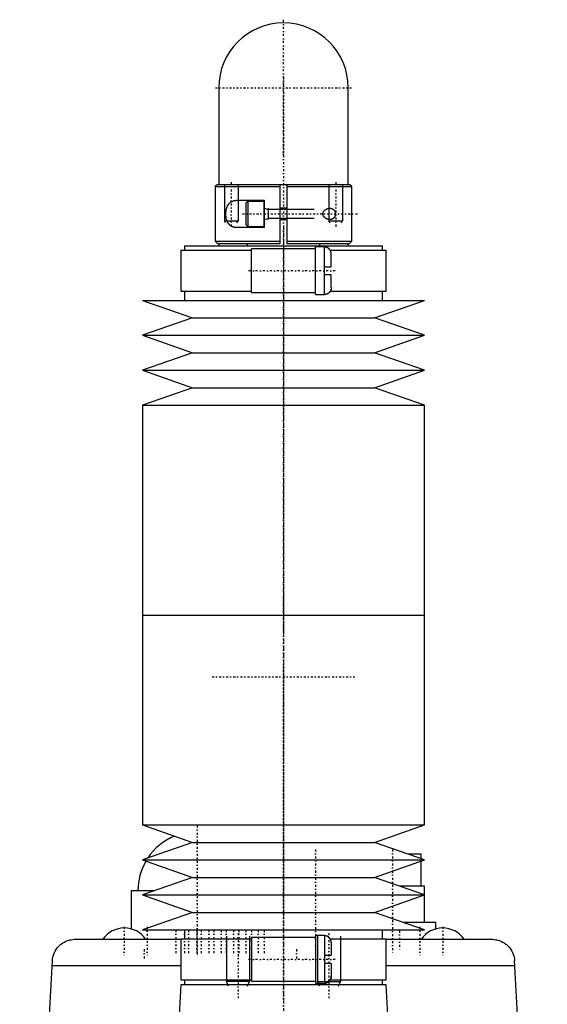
# Model space of a CAD drawing. Extents: x -70 to 70, y -1 to 596.
# Tile 5 of 5: x -58 to 58, y 379 to 596. Entities that reach past the tile are written whole.
import ezdxf

# ---------------------------------------------------------------- set-up
doc = ezdxf.new("R2010")
doc.units = 0
doc.linetypes.add('CENTER', pattern=[1.5, 0.45, -0.5, 0.05, -0.5])
for name, color, linetype in [('AM_0', 7, 'CONTINUOUS'), ('AM_10', 7, 'CONTINUOUS'), ('AM_7', 7, 'CENTER')]:
    doc.layers.add(name, color=color, linetype=linetype)

msp = doc.modelspace()

# ---------------------------------------------------------------- linework, layer by layer
at = {"layer": 'AM_0', "color": 7, "linetype": 'CONTINUOUS'}
for p, q in [((-14.25, 580.75), (-14.25, 559.54)), ((14.25, 559.54), (14.25, 580.75)), ((-14.5, 559.5), (-15, 559)), ((-15, 559), (-15, 547)), ((-15, 559), (-0.75, 559)), ((-14.5, 559.5), (14.5, 559.5)), ((-0.75, 546.5), (-0.75, 559.5)), ((0.75, 559.5), (0.75, 546.5)), ((0.75, 559), (15, 559)), ((15, 559), (14.5, 559.5)), ((15, 547), (15, 559)), ((-10.2, 556), (-4.25, 556)), ((-7.85, 555.75), (-8.25, 555.35)), ((-8.25, 555.35), (-8.25, 550.65)), ((-4.35, 555.75), (-7.85, 555.75)), ((-7.85, 555.75), (-7.85, 550.25)), ((-4.35, 555.75), (-4.35, 550.25)), ((-4.25, 556), (-4.25, 550)), ((0.75, 554.25), (-0.75, 554.25)), ((-4.25, 550), (-10.2, 550)), ((-8.25, 550.65), (-7.85, 550.25)), ((-7.85, 550.25), (-4.35, 550.25)), ((-0.75, 551.75), (0.75, 551.75)), ((-21.75, 546), (-21.75, 545)), ((-21.75, 546), (21.75, 546)), ((-15, 547), (-14.5, 546.5)), ((-15, 547), (-0.75, 547)), ((-14.5, 546.5), (-0.75, 546.5)), ((-14.25, 546.61), (-14.25, 546.11)), ((-8, 546.5), (-8, 546)), ((0.75, 547), (15, 547)), ((0.75, 546.5), (14.5, 546.5)), ((9, 545.75), (7, 545.75)), ((7, 535.25), (7, 545.75)), ((8, 546), (8, 546.5)), ((9, 535.25), (9, 545.75)), ((14.25, 546.11), (14.25, 546.61)), ((14.5, 546.5), (15, 547)), ((21.75, 545), (21.75, 546)), ((-22.55, 545), (-22.55, 536)), ((-22.55, 545), (-7, 545)), ((7, 545.3), (-7, 545.3)), ((-7, 535.7), (-7, 545.3)), ((10.28, 545), (22.55, 545)), ((10.5, 541.4), (10.5, 544.2)), ((22.55, 536), (22.55, 545)), ((9, 541.4), (10.5, 541.4)), ((10.5, 539.6), (9, 539.6)), ((10.5, 536.8), (10.5, 539.6)), ((-22.55, 536), (-7, 536)), ((-21.75, 536), (-21.75, 534)), ((-7, 535.7), (7, 535.7)), ((7, 535.25), (9, 535.25)), ((10.28, 536), (22.55, 536)), ((21.75, 534), (21.75, 536)), ((-31, 534), (-20, 530.15)), ((-31, 534), (31, 534)), ((20, 530.15), (31, 534)), ((-20, 530.15), (-31, 526.31)), ((-20, 530.15), (20, 530.15)), ((31, 526.31), (20, 530.15)), ((-31, 526.31), (-20, 522.47)), ((-31, 526.31), (31, 526.31)), ((20, 522.47), (31, 526.31)), ((-20, 522.47), (-31, 518.62)), ((-20, 522.47), (20, 522.47)), ((31, 518.62), (20, 522.47)), ((-31, 518.62), (-20, 514.77)), ((-31, 518.62), (31, 518.62)), ((20, 514.77), (31, 518.62)), ((-20, 514.77), (-31, 510.93)), ((-20, 514.77), (20, 514.77)), ((31, 510.93), (20, 514.77)), ((-31, 510.93), (-31, 464.79)), ((-31, 510.93), (31, 510.93)), ((31, 464.79), (31, 510.93)), ((-31, 464.79), (31, 464.79)), ((-31, 464.79), (-31, 418.65)), ((-31, 464.79), (0, 464.79)), ((31, 418.65), (31, 464.79)), ((-31, 418.65), (-20, 414.81)), ((-31, 418.65), (31, 418.65)), ((20, 414.81), (31, 418.65)), ((-20, 414.81), (-31, 410.96)), ((-20, 414.81), (20, 414.81)), ((31, 410.96), (20, 414.81)), ((30.25, 412.2), (27.45, 412.2)), ((30.25, 411.22), (30.25, 412.2)), ((-31, 410.96), (-20, 407.12)), ((-31, 410.96), (31, 410.96)), ((20, 407.12), (31, 410.96)), ((30.25, 405.2), (30.25, 410.7)), ((-20, 407.12), (-31, 403.27)), ((-20, 407.12), (20, 407.12)), ((31, 403.27), (20, 407.12)), ((31, 405.2), (25.48, 405.2)), ((31, 397.2), (31, 405.2)), ((-33.5, 404.2), (-33.5, 395.79)), ((-33.5, 404.2), (-28.34, 404.2)), ((-31, 403.27), (-20, 399.43)), ((-31, 403.27), (31, 403.27)), ((20, 399.43), (31, 403.27)), ((-20, 399.43), (-31, 395.58)), ((-20, 399.43), (20, 399.43)), ((31, 395.58), (20, 399.43)), ((33.5, 397.2), (26.37, 397.2)), ((33.5, 395.79), (33.5, 397.2)), ((-31, 395.58), (31, 395.58)), ((-21.75, 395.58), (-21.75, 393.58)), ((9, 394.33), (7, 394.33)), ((7, 394.33), (7, 383.83)), ((9, 394.33), (9, 383.83)), ((21.75, 393.58), (21.75, 395.58)), ((-45.81, 393.5), (-22.55, 393.5)), ((-22.55, 393.58), (-22.55, 384.58)), ((-22.55, 393.58), (-7, 393.58)), ((7, 393.88), (-7, 393.88)), ((-7, 393.88), (-7, 384.28)), ((10.28, 393.58), (22.55, 393.58)), ((10.5, 392.78), (10.5, 389.98)), ((22.55, 384.58), (22.55, 393.58)), ((22.55, 393.5), (45.81, 393.5)), ((9, 389.98), (10.5, 389.98)), ((-58, 251.5), (-50.81, 388.76)), ((-22.55, 387.64), (-50.87, 387.64)), ((10.5, 388.18), (9, 388.18)), ((10.5, 388.18), (10.5, 385.38)), ((50.87, 387.64), (22.55, 387.64)), ((58, 251.5), (50.81, 388.76)), ((-22.57, 383.5), (-24.01, 355.97)), ((22.57, 383.5), (-22.57, 383.5)), ((-22.55, 384.58), (-7, 384.58)), ((-21.75, 384.58), (-21.75, 383.58)), ((-21.75, 383.58), (21.75, 383.58)), ((-21.5, 383.58), (-21.5, 383.5)), ((-7, 384.28), (7, 384.28)), ((7, 383.83), (9, 383.83)), ((10.28, 384.58), (22.55, 384.58)), ((21.5, 383.5), (21.5, 383.58)), ((21.75, 383.58), (21.75, 384.58)), ((24.01, 355.97), (22.57, 383.5))]:
    msp.add_line(p, q, dxfattribs=at)
for points in [[(-10.2, 550, 0), (-10.23, 550, 0), (-10.31, 550, 0), (-10.38, 550, 0), (-10.41, 550.01, 0), (-10.45, 550.01, 0), (-10.52, 550.02, 0), (-10.59, 550.02, 0), (-10.67, 550.03, 0), (-10.74, 550.05, 0), (-10.81, 550.06, 0), (-10.84, 550.07, 0), (-10.88, 550.08, 0), (-10.95, 550.09, 0), (-11.02, 550.12, 0), (-11.09, 550.14, 0), (-11.16, 550.16, 0), (-11.22, 550.19, 0), (-11.26, 550.2, 0), (-11.29, 550.22, 0), (-11.35, 550.25, 0), (-11.42, 550.28, 0), (-11.45, 550.3, 0), (-11.48, 550.32, 0), (-11.54, 550.36, 0), (-11.6, 550.4, 0), (-11.63, 550.42, 0), (-11.66, 550.44, 0), (-11.72, 550.49, 0), (-11.77, 550.53, 0), (-11.83, 550.58, 0), (-11.88, 550.63, 0), (-11.93, 550.69, 0), (-11.96, 550.72, 0), (-11.98, 550.74, 0), (-12.03, 550.8, 0), (-12.08, 550.86, 0), (-12.12, 550.93, 0), (-12.17, 550.99, 0), (-12.21, 551.06, 0), (-12.23, 551.09, 0), (-12.25, 551.13, 0), (-12.29, 551.2, 0), (-12.33, 551.27, 0), (-12.36, 551.35, 0), (-12.4, 551.43, 0), (-12.43, 551.52, 0), (-12.45, 551.56, 0), (-12.46, 551.6, 0), (-12.49, 551.69, 0), (-12.52, 551.78, 0), (-12.55, 551.87, 0), (-12.57, 551.97, 0), (-12.59, 552.06, 0), (-12.6, 552.11, 0), (-12.61, 552.16, 0), (-12.63, 552.26, 0), (-12.64, 552.36, 0), (-12.66, 552.45, 0), (-12.67, 552.55, 0), (-12.68, 552.65, 0), (-12.68, 552.7, 0), (-12.68, 552.75, 0), (-12.69, 552.85, 0), (-12.69, 552.95, 0), (-12.69, 553, 0), (-12.69, 553.05, 0), (-12.69, 553.15, 0), (-12.68, 553.25, 0), (-12.68, 553.3, 0), (-12.68, 553.35, 0), (-12.67, 553.45, 0), (-12.66, 553.55, 0), (-12.64, 553.64, 0), (-12.63, 553.74, 0), (-12.61, 553.84, 0), (-12.6, 553.89, 0), (-12.59, 553.94, 0), (-12.57, 554.03, 0), (-12.55, 554.13, 0), (-12.52, 554.22, 0), (-12.49, 554.31, 0), (-12.46, 554.4, 0), (-12.45, 554.44, 0), (-12.43, 554.48, 0), (-12.4, 554.57, 0), (-12.36, 554.65, 0), (-12.33, 554.73, 0), (-12.29, 554.8, 0), (-12.25, 554.87, 0), (-12.23, 554.91, 0), (-12.21, 554.94, 0), (-12.17, 555.01, 0), (-12.12, 555.07, 0), (-12.08, 555.14, 0), (-12.03, 555.2, 0), (-11.98, 555.26, 0), (-11.96, 555.28, 0), (-11.93, 555.31, 0), (-11.88, 555.37, 0), (-11.83, 555.42, 0), (-11.77, 555.47, 0), (-11.72, 555.51, 0), (-11.66, 555.56, 0), (-11.63, 555.58, 0), (-11.6, 555.6, 0), (-11.54, 555.64, 0), (-11.48, 555.68, 0), (-11.45, 555.7, 0), (-11.42, 555.72, 0), (-11.35, 555.75, 0), (-11.29, 555.78, 0), (-11.26, 555.8, 0), (-11.22, 555.81, 0), (-11.16, 555.84, 0), (-11.09, 555.86, 0), (-11.02, 555.88, 0), (-10.95, 555.91, 0), (-10.88, 555.92, 0), (-10.84, 555.93, 0), (-10.81, 555.94, 0), (-10.74, 555.95, 0), (-10.67, 555.97, 0), (-10.59, 555.98, 0), (-10.52, 555.98, 0), (-10.45, 555.99, 0), (-10.41, 555.99, 0), (-10.38, 556, 0), (-10.31, 556, 0), (-10.23, 556, 0), (-10.2, 556, 0)], [(10.2, 551.75, 0), (10.18, 551.75, 0), (10.15, 551.75, 0), (10.11, 551.75, 0), (10.1, 551.75, 0), (10.08, 551.75, 0), (10.04, 551.76, 0), (10.01, 551.76, 0), (9.97, 551.77, 0), (9.94, 551.77, 0), (9.9, 551.78, 0), (9.88, 551.78, 0), (9.87, 551.79, 0), (9.83, 551.79, 0), (9.79, 551.8, 0), (9.76, 551.81, 0), (9.72, 551.82, 0), (9.68, 551.84, 0), (9.67, 551.84, 0), (9.65, 551.85, 0), (9.61, 551.86, 0), (9.58, 551.88, 0), (9.56, 551.88, 0), (9.54, 551.89, 0), (9.5, 551.91, 0), (9.47, 551.92, 0), (9.45, 551.93, 0), (9.43, 551.94, 0), (9.4, 551.96, 0), (9.36, 551.98, 0), (9.33, 552, 0), (9.3, 552.02, 0), (9.26, 552.04, 0), (9.25, 552.05, 0), (9.23, 552.06, 0), (9.2, 552.08, 0), (9.16, 552.11, 0), (9.13, 552.13, 0), (9.1, 552.16, 0), (9.07, 552.18, 0), (9.06, 552.2, 0), (9.04, 552.21, 0), (9.01, 552.24, 0), (8.98, 552.27, 0), (8.96, 552.3, 0), (8.93, 552.33, 0), (8.9, 552.36, 0), (8.89, 552.38, 0), (8.87, 552.4, 0), (8.85, 552.43, 0), (8.82, 552.47, 0), (8.8, 552.51, 0), (8.78, 552.55, 0), (8.76, 552.58, 0), (8.75, 552.61, 0), (8.74, 552.63, 0), (8.72, 552.67, 0), (8.7, 552.71, 0), (8.69, 552.75, 0), (8.68, 552.8, 0), (8.67, 552.84, 0), (8.67, 552.86, 0), (8.66, 552.89, 0), (8.66, 552.93, 0), (8.66, 552.98, 0), (8.66, 553, 0), (8.66, 553.02, 0), (8.66, 553.07, 0), (8.66, 553.11, 0), (8.67, 553.14, 0), (8.67, 553.16, 0), (8.68, 553.2, 0), (8.69, 553.25, 0), (8.7, 553.29, 0), (8.72, 553.33, 0), (8.74, 553.37, 0), (8.75, 553.39, 0), (8.76, 553.42, 0), (8.78, 553.45, 0), (8.8, 553.49, 0), (8.82, 553.53, 0), (8.85, 553.57, 0), (8.87, 553.6, 0), (8.89, 553.62, 0), (8.9, 553.64, 0), (8.93, 553.67, 0), (8.96, 553.7, 0), (8.98, 553.73, 0), (9.01, 553.76, 0), (9.04, 553.79, 0), (9.06, 553.8, 0), (9.07, 553.82, 0), (9.1, 553.84, 0), (9.13, 553.87, 0), (9.16, 553.89, 0), (9.2, 553.92, 0), (9.23, 553.94, 0), (9.25, 553.95, 0), (9.26, 553.96, 0), (9.3, 553.98, 0), (9.33, 554, 0), (9.36, 554.02, 0), (9.4, 554.04, 0), (9.43, 554.06, 0), (9.45, 554.07, 0), (9.47, 554.08, 0), (9.5, 554.09, 0), (9.54, 554.11, 0), (9.56, 554.12, 0), (9.58, 554.12, 0), (9.61, 554.14, 0), (9.65, 554.15, 0), (9.67, 554.16, 0), (9.68, 554.16, 0), (9.72, 554.18, 0), (9.76, 554.19, 0), (9.79, 554.2, 0), (9.83, 554.21, 0), (9.87, 554.21, 0), (9.88, 554.22, 0), (9.9, 554.22, 0), (9.94, 554.23, 0), (9.97, 554.23, 0), (10.01, 554.24, 0), (10.04, 554.24, 0), (10.08, 554.25, 0), (10.1, 554.25, 0), (10.11, 554.25, 0), (10.15, 554.25, 0), (10.18, 554.25, 0), (10.2, 554.25, 0)], [(10.2, 554.25, 0), (10.24, 554.25, 0), (10.34, 554.24, 0), (10.43, 554.23, 0), (10.48, 554.22, 0), (10.53, 554.21, 0), (10.62, 554.18, 0), (10.71, 554.14, 0), (10.8, 554.1, 0), (10.85, 554.07, 0), (10.87, 554.06, 0), (10.88, 554.05, 0), (10.89, 554.05, 0), (10.89, 554.04, 0), (10.91, 554.03, 0), (10.92, 554.02, 0), (10.93, 554.01, 0), (10.95, 554, 0), (10.96, 553.99, 0), (10.97, 553.99, 0), (10.97, 553.98, 0), (10.99, 553.97, 0), (11, 553.96, 0), (11.01, 553.95, 0), (11.01, 553.95, 0), (11.02, 553.94, 0), (11.04, 553.92, 0), (11.04, 553.92, 0), (11.05, 553.91, 0), (11.06, 553.9, 0), (11.07, 553.89, 0), (11.08, 553.88, 0), (11.09, 553.86, 0), (11.11, 553.85, 0), (11.11, 553.84, 0), (11.12, 553.84, 0), (11.13, 553.82, 0), (11.14, 553.81, 0), (11.15, 553.79, 0), (11.16, 553.78, 0), (11.17, 553.77, 0), (11.18, 553.76, 0), (11.18, 553.75, 0), (11.19, 553.73, 0), (11.2, 553.72, 0), (11.21, 553.7, 0), (11.22, 553.69, 0), (11.23, 553.67, 0), (11.23, 553.66, 0), (11.24, 553.65, 0), (11.25, 553.64, 0), (11.26, 553.62, 0), (11.27, 553.6, 0), (11.27, 553.58, 0), (11.28, 553.56, 0), (11.29, 553.55, 0), (11.29, 553.55, 0), (11.3, 553.53, 0), (11.31, 553.51, 0), (11.31, 553.49, 0), (11.32, 553.47, 0), (11.33, 553.45, 0), (11.33, 553.44, 0), (11.33, 553.43, 0), (11.34, 553.41, 0), (11.35, 553.39, 0), (11.35, 553.38, 0), (11.35, 553.37, 0), (11.36, 553.35, 0), (11.36, 553.33, 0), (11.36, 553.32, 0), (11.37, 553.31, 0), (11.37, 553.29, 0), (11.37, 553.27, 0), (11.38, 553.24, 0), (11.38, 553.22, 0), (11.38, 553.2, 0), (11.39, 553.19, 0), (11.39, 553.18, 0), (11.39, 553.16, 0), (11.39, 553.14, 0), (11.39, 553.12, 0), (11.4, 553.1, 0), (11.4, 553.07, 0), (11.4, 553.06, 0), (11.4, 553.05, 0), (11.4, 553.03, 0), (11.4, 553.01, 0), (11.4, 553, 0)], [(11.4, 553, 0), (11.4, 552.99, 0), (11.4, 552.97, 0), (11.4, 552.95, 0), (11.4, 552.94, 0), (11.4, 552.93, 0), (11.4, 552.9, 0), (11.39, 552.88, 0), (11.39, 552.86, 0), (11.39, 552.84, 0), (11.39, 552.82, 0), (11.39, 552.81, 0), (11.38, 552.8, 0), (11.38, 552.78, 0), (11.38, 552.76, 0), (11.37, 552.73, 0), (11.37, 552.71, 0), (11.37, 552.69, 0), (11.36, 552.68, 0), (11.36, 552.67, 0), (11.36, 552.65, 0), (11.35, 552.63, 0), (11.35, 552.62, 0), (11.35, 552.61, 0), (11.34, 552.59, 0), (11.33, 552.57, 0), (11.33, 552.56, 0), (11.33, 552.55, 0), (11.32, 552.53, 0), (11.31, 552.51, 0), (11.31, 552.49, 0), (11.3, 552.47, 0), (11.29, 552.45, 0), (11.29, 552.45, 0), (11.28, 552.44, 0), (11.27, 552.42, 0), (11.27, 552.4, 0), (11.26, 552.38, 0), (11.25, 552.36, 0), (11.24, 552.35, 0), (11.23, 552.34, 0), (11.23, 552.33, 0), (11.22, 552.31, 0), (11.21, 552.3, 0), (11.2, 552.28, 0), (11.19, 552.27, 0), (11.18, 552.25, 0), (11.18, 552.24, 0), (11.17, 552.23, 0), (11.16, 552.22, 0), (11.15, 552.21, 0), (11.14, 552.19, 0), (11.13, 552.18, 0), (11.12, 552.16, 0), (11.11, 552.16, 0), (11.11, 552.15, 0), (11.09, 552.14, 0), (11.08, 552.12, 0), (11.07, 552.11, 0), (11.06, 552.1, 0), (11.05, 552.09, 0), (11.04, 552.08, 0), (11.04, 552.08, 0), (11.02, 552.06, 0), (11.01, 552.05, 0), (11.01, 552.05, 0), (11, 552.04, 0), (10.99, 552.03, 0), (10.97, 552.02, 0), (10.97, 552.01, 0), (10.96, 552.01, 0), (10.95, 552, 0), (10.93, 551.99, 0), (10.92, 551.98, 0), (10.91, 551.97, 0), (10.89, 551.96, 0), (10.89, 551.95, 0), (10.88, 551.95, 0), (10.87, 551.94, 0), (10.85, 551.93, 0), (10.8, 551.9, 0), (10.71, 551.86, 0), (10.62, 551.82, 0), (10.53, 551.79, 0), (10.48, 551.78, 0), (10.43, 551.77, 0), (10.34, 551.76, 0), (10.24, 551.75, 0), (10.2, 551.75, 0)], [(10.5, 544.2, 0), (10.5, 544.21, 0), (10.5, 544.23, 0), (10.5, 544.25, 0), (10.5, 544.26, 0), (10.5, 544.28, 0), (10.5, 544.3, 0), (10.5, 544.32, 0), (10.49, 544.34, 0), (10.49, 544.36, 0), (10.49, 544.38, 0), (10.49, 544.4, 0), (10.49, 544.41, 0), (10.48, 544.43, 0), (10.48, 544.45, 0), (10.48, 544.47, 0), (10.47, 544.5, 0), (10.47, 544.52, 0), (10.46, 544.53, 0), (10.46, 544.54, 0), (10.46, 544.56, 0), (10.45, 544.58, 0), (10.45, 544.59, 0), (10.45, 544.61, 0), (10.44, 544.63, 0), (10.43, 544.65, 0), (10.43, 544.66, 0), (10.43, 544.67, 0), (10.42, 544.69, 0), (10.41, 544.71, 0), (10.41, 544.73, 0), (10.4, 544.75, 0), (10.39, 544.77, 0), (10.39, 544.78, 0), (10.38, 544.79, 0), (10.37, 544.81, 0), (10.37, 544.83, 0), (10.36, 544.85, 0), (10.35, 544.87, 0), (10.34, 544.89, 0), (10.33, 544.9, 0), (10.33, 544.91, 0), (10.32, 544.92, 0), (10.31, 544.94, 0), (10.3, 544.96, 0), (10.29, 544.98, 0), (10.27, 545, 0), (10.27, 545.01, 0), (10.26, 545.02, 0), (10.25, 545.04, 0), (10.24, 545.06, 0), (10.22, 545.08, 0), (10.21, 545.1, 0), (10.2, 545.11, 0), (10.19, 545.12, 0), (10.18, 545.13, 0), (10.17, 545.15, 0), (10.16, 545.17, 0), (10.14, 545.18, 0), (10.13, 545.2, 0), (10.11, 545.22, 0), (10.11, 545.22, 0), (10.1, 545.23, 0), (10.09, 545.25, 0), (10.07, 545.26, 0), (10.06, 545.27, 0), (10.06, 545.28, 0), (10.04, 545.29, 0), (10.03, 545.31, 0), (10.02, 545.31, 0), (10.01, 545.32, 0), (9.99, 545.34, 0), (9.98, 545.35, 0), (9.96, 545.36, 0), (9.94, 545.38, 0), (9.93, 545.39, 0), (9.92, 545.4, 0), (9.91, 545.41, 0), (9.89, 545.42, 0), (9.87, 545.43, 0), (9.86, 545.45, 0), (9.84, 545.46, 0), (9.82, 545.47, 0), (9.81, 545.48, 0), (9.8, 545.48, 0), (9.78, 545.5, 0), (9.76, 545.51, 0), (9.74, 545.52, 0), (9.72, 545.53, 0), (9.7, 545.54, 0), (9.69, 545.54, 0), (9.68, 545.55, 0), (9.66, 545.56, 0), (9.64, 545.57, 0), (9.62, 545.58, 0), (9.61, 545.59, 0), (9.59, 545.6, 0), (9.58, 545.6, 0), (9.57, 545.6, 0), (9.55, 545.61, 0), (9.53, 545.62, 0), (9.51, 545.63, 0), (9.49, 545.63, 0), (9.47, 545.64, 0), (9.46, 545.64, 0), (9.45, 545.65, 0), (9.42, 545.65, 0), (9.4, 545.66, 0), (9.39, 545.66, 0), (9.38, 545.67, 0), (9.36, 545.67, 0), (9.34, 545.68, 0), (9.33, 545.68, 0), (9.32, 545.68, 0), (9.29, 545.69, 0), (9.27, 545.69, 0), (9.25, 545.69, 0), (9.23, 545.7, 0), (9.21, 545.7, 0), (9.19, 545.7, 0), (9.18, 545.7, 0), (9.16, 545.71, 0), (9.14, 545.71, 0), (9.12, 545.71, 0), (9.1, 545.71, 0), (9.07, 545.71, 0), (9.06, 545.71, 0), (9.05, 545.71, 0), (9.03, 545.72, 0), (9.01, 545.72, 0), (9, 545.72, 0)], [(10.5, 536.8, 0), (10.5, 536.79, 0), (10.5, 536.77, 0), (10.5, 536.75, 0), (10.5, 536.74, 0), (10.5, 536.72, 0), (10.5, 536.7, 0), (10.5, 536.68, 0), (10.49, 536.66, 0), (10.49, 536.64, 0), (10.49, 536.62, 0), (10.49, 536.6, 0), (10.49, 536.59, 0), (10.48, 536.57, 0), (10.48, 536.55, 0), (10.48, 536.53, 0), (10.47, 536.5, 0), (10.47, 536.48, 0), (10.46, 536.47, 0), (10.46, 536.46, 0), (10.46, 536.44, 0), (10.45, 536.42, 0), (10.45, 536.41, 0), (10.45, 536.39, 0), (10.44, 536.37, 0), (10.43, 536.35, 0), (10.43, 536.34, 0), (10.43, 536.33, 0), (10.42, 536.31, 0), (10.41, 536.29, 0), (10.41, 536.27, 0), (10.4, 536.25, 0), (10.39, 536.23, 0), (10.39, 536.22, 0), (10.38, 536.21, 0), (10.37, 536.19, 0), (10.37, 536.17, 0), (10.36, 536.15, 0), (10.35, 536.13, 0), (10.34, 536.11, 0), (10.33, 536.1, 0), (10.33, 536.09, 0), (10.32, 536.08, 0), (10.31, 536.06, 0), (10.3, 536.04, 0), (10.29, 536.02, 0), (10.27, 536, 0), (10.27, 535.99, 0), (10.26, 535.98, 0), (10.25, 535.96, 0), (10.24, 535.94, 0), (10.22, 535.92, 0), (10.21, 535.9, 0), (10.2, 535.89, 0), (10.19, 535.88, 0), (10.18, 535.87, 0), (10.17, 535.85, 0), (10.16, 535.83, 0), (10.14, 535.82, 0), (10.13, 535.8, 0), (10.11, 535.78, 0), (10.11, 535.78, 0), (10.1, 535.77, 0), (10.09, 535.75, 0), (10.07, 535.74, 0), (10.06, 535.73, 0), (10.06, 535.72, 0), (10.04, 535.71, 0), (10.03, 535.69, 0), (10.02, 535.69, 0), (10.01, 535.68, 0), (9.99, 535.66, 0), (9.98, 535.65, 0), (9.96, 535.64, 0), (9.94, 535.62, 0), (9.93, 535.61, 0), (9.92, 535.6, 0), (9.91, 535.59, 0), (9.89, 535.58, 0), (9.87, 535.57, 0), (9.86, 535.55, 0), (9.84, 535.54, 0), (9.82, 535.53, 0), (9.81, 535.52, 0), (9.8, 535.52, 0), (9.78, 535.5, 0), (9.76, 535.49, 0), (9.74, 535.48, 0), (9.72, 535.47, 0), (9.7, 535.46, 0), (9.69, 535.46, 0), (9.68, 535.45, 0), (9.66, 535.44, 0), (9.64, 535.43, 0), (9.62, 535.42, 0), (9.61, 535.41, 0), (9.59, 535.4, 0), (9.58, 535.4, 0), (9.57, 535.4, 0), (9.55, 535.39, 0), (9.53, 535.38, 0), (9.51, 535.37, 0), (9.49, 535.37, 0), (9.47, 535.36, 0), (9.46, 535.36, 0), (9.45, 535.35, 0), (9.42, 535.35, 0), (9.4, 535.34, 0), (9.39, 535.34, 0), (9.38, 535.33, 0), (9.36, 535.33, 0), (9.34, 535.32, 0), (9.33, 535.32, 0), (9.32, 535.32, 0), (9.29, 535.31, 0), (9.27, 535.31, 0), (9.25, 535.31, 0), (9.23, 535.3, 0), (9.21, 535.3, 0), (9.19, 535.3, 0), (9.18, 535.3, 0), (9.16, 535.29, 0), (9.14, 535.29, 0), (9.12, 535.29, 0), (9.1, 535.29, 0), (9.07, 535.29, 0), (9.06, 535.29, 0), (9.05, 535.29, 0), (9.03, 535.28, 0), (9.01, 535.28, 0), (9, 535.28, 0)], [(10.5, 392.78, 0), (10.5, 392.79, 0), (10.5, 392.81, 0), (10.5, 392.83, 0), (10.5, 392.84, 0), (10.5, 392.86, 0), (10.5, 392.88, 0), (10.5, 392.9, 0), (10.49, 392.92, 0), (10.49, 392.94, 0), (10.49, 392.96, 0), (10.49, 392.98, 0), (10.49, 392.99, 0), (10.48, 393.01, 0), (10.48, 393.03, 0), (10.48, 393.05, 0), (10.47, 393.08, 0), (10.47, 393.1, 0), (10.46, 393.11, 0), (10.46, 393.12, 0), (10.46, 393.14, 0), (10.45, 393.16, 0), (10.45, 393.17, 0), (10.45, 393.19, 0), (10.44, 393.21, 0), (10.43, 393.23, 0), (10.43, 393.24, 0), (10.43, 393.25, 0), (10.42, 393.27, 0), (10.41, 393.29, 0), (10.41, 393.31, 0), (10.4, 393.33, 0), (10.39, 393.35, 0), (10.39, 393.36, 0), (10.38, 393.37, 0), (10.37, 393.39, 0), (10.37, 393.41, 0), (10.36, 393.43, 0), (10.35, 393.45, 0), (10.34, 393.47, 0), (10.33, 393.48, 0), (10.33, 393.49, 0), (10.32, 393.5, 0), (10.31, 393.52, 0), (10.3, 393.54, 0), (10.29, 393.56, 0), (10.27, 393.58, 0), (10.27, 393.59, 0), (10.26, 393.6, 0), (10.25, 393.62, 0), (10.24, 393.64, 0), (10.22, 393.66, 0), (10.21, 393.68, 0), (10.2, 393.69, 0), (10.19, 393.7, 0), (10.18, 393.71, 0), (10.17, 393.73, 0), (10.16, 393.75, 0), (10.14, 393.76, 0), (10.13, 393.78, 0), (10.11, 393.8, 0), (10.11, 393.8, 0), (10.1, 393.81, 0), (10.09, 393.83, 0), (10.07, 393.84, 0), (10.06, 393.85, 0), (10.06, 393.86, 0), (10.04, 393.87, 0), (10.03, 393.89, 0), (10.02, 393.89, 0), (10.01, 393.9, 0), (9.99, 393.92, 0), (9.98, 393.93, 0), (9.96, 393.94, 0), (9.94, 393.96, 0), (9.93, 393.97, 0), (9.92, 393.98, 0), (9.91, 393.99, 0), (9.89, 394, 0), (9.87, 394.01, 0), (9.86, 394.03, 0), (9.84, 394.04, 0), (9.82, 394.05, 0), (9.81, 394.06, 0), (9.8, 394.06, 0), (9.78, 394.08, 0), (9.76, 394.09, 0), (9.74, 394.1, 0), (9.72, 394.11, 0), (9.7, 394.12, 0), (9.69, 394.12, 0), (9.68, 394.13, 0), (9.66, 394.14, 0), (9.64, 394.15, 0), (9.62, 394.16, 0), (9.61, 394.17, 0), (9.59, 394.18, 0), (9.58, 394.18, 0), (9.57, 394.18, 0), (9.55, 394.19, 0), (9.53, 394.2, 0), (9.51, 394.21, 0), (9.49, 394.21, 0), (9.47, 394.22, 0), (9.46, 394.22, 0), (9.45, 394.23, 0), (9.42, 394.23, 0), (9.4, 394.24, 0), (9.39, 394.24, 0), (9.38, 394.25, 0), (9.36, 394.25, 0), (9.34, 394.26, 0), (9.33, 394.26, 0), (9.32, 394.26, 0), (9.29, 394.27, 0), (9.27, 394.27, 0), (9.25, 394.27, 0), (9.23, 394.28, 0), (9.21, 394.28, 0), (9.19, 394.28, 0), (9.18, 394.28, 0), (9.16, 394.29, 0), (9.14, 394.29, 0), (9.12, 394.29, 0), (9.1, 394.29, 0), (9.07, 394.29, 0), (9.06, 394.29, 0), (9.05, 394.29, 0), (9.03, 394.3, 0), (9.01, 394.3, 0), (9, 394.3, 0)], [(-50.81, 388.76, 0), (-50.8, 388.81, 0), (-50.8, 388.9, 0), (-50.79, 388.98, 0), (-50.79, 389.03, 0), (-50.78, 389.07, 0), (-50.77, 389.16, 0), (-50.76, 389.25, 0), (-50.7, 389.54, 0), (-50.57, 390.03, 0), (-50.49, 390.26, 0), (-50.41, 390.48, 0), (-50.21, 390.89, 0), (-49.99, 391.26, 0), (-49.74, 391.59, 0), (-49.47, 391.91, 0), (-49.18, 392.2, 0), (-49.02, 392.33, 0), (-48.86, 392.46, 0), (-48.53, 392.7, 0), (-48.18, 392.9, 0), (-47.83, 393.08, 0), (-47.46, 393.22, 0), (-47.09, 393.33, 0), (-46.91, 393.38, 0), (-46.72, 393.42, 0), (-46.35, 393.47, 0), (-45.99, 393.5, 0), (-45.81, 393.5, 0)], [(45.81, 393.5, 0), (45.99, 393.5, 0), (46.35, 393.47, 0), (46.72, 393.42, 0), (46.91, 393.38, 0), (47.09, 393.33, 0), (47.46, 393.22, 0), (47.83, 393.08, 0), (48.18, 392.9, 0), (48.53, 392.7, 0), (48.86, 392.46, 0), (49.02, 392.33, 0), (49.18, 392.2, 0), (49.47, 391.91, 0), (49.74, 391.59, 0), (49.99, 391.26, 0), (50.21, 390.89, 0), (50.41, 390.48, 0), (50.49, 390.26, 0), (50.57, 390.03, 0), (50.7, 389.54, 0), (50.76, 389.25, 0), (50.77, 389.16, 0), (50.78, 389.07, 0), (50.79, 389.03, 0), (50.79, 388.98, 0), (50.8, 388.9, 0), (50.8, 388.81, 0), (50.81, 388.76, 0)], [(9, 383.86, 0), (9.01, 383.86, 0), (9.03, 383.86, 0), (9.05, 383.87, 0), (9.06, 383.87, 0), (9.07, 383.87, 0), (9.1, 383.87, 0), (9.12, 383.87, 0), (9.14, 383.87, 0), (9.16, 383.87, 0), (9.18, 383.88, 0), (9.19, 383.88, 0), (9.21, 383.88, 0), (9.23, 383.88, 0), (9.25, 383.89, 0), (9.27, 383.89, 0), (9.29, 383.89, 0), (9.32, 383.9, 0), (9.33, 383.9, 0), (9.34, 383.9, 0), (9.36, 383.91, 0), (9.38, 383.91, 0), (9.39, 383.92, 0), (9.4, 383.92, 0), (9.42, 383.93, 0), (9.45, 383.93, 0), (9.46, 383.94, 0), (9.47, 383.94, 0), (9.49, 383.95, 0), (9.51, 383.95, 0), (9.53, 383.96, 0), (9.55, 383.97, 0), (9.57, 383.98, 0), (9.58, 383.98, 0), (9.59, 383.98, 0), (9.61, 383.99, 0), (9.62, 384, 0), (9.64, 384.01, 0), (9.66, 384.02, 0), (9.68, 384.03, 0), (9.69, 384.04, 0), (9.7, 384.04, 0), (9.72, 384.05, 0), (9.74, 384.06, 0), (9.76, 384.07, 0), (9.78, 384.08, 0), (9.8, 384.1, 0), (9.81, 384.1, 0), (9.82, 384.11, 0), (9.84, 384.12, 0), (9.86, 384.13, 0), (9.87, 384.15, 0), (9.89, 384.16, 0), (9.91, 384.17, 0), (9.92, 384.18, 0), (9.93, 384.19, 0), (9.94, 384.2, 0), (9.96, 384.22, 0), (9.98, 384.23, 0), (9.99, 384.24, 0), (10.01, 384.26, 0), (10.02, 384.27, 0), (10.03, 384.27, 0), (10.04, 384.29, 0), (10.06, 384.3, 0), (10.06, 384.31, 0), (10.07, 384.32, 0), (10.09, 384.33, 0), (10.1, 384.35, 0), (10.11, 384.36, 0), (10.11, 384.36, 0), (10.13, 384.38, 0), (10.14, 384.4, 0), (10.16, 384.41, 0), (10.17, 384.43, 0), (10.18, 384.45, 0), (10.19, 384.46, 0), (10.2, 384.47, 0), (10.21, 384.48, 0), (10.22, 384.5, 0), (10.24, 384.52, 0), (10.25, 384.54, 0), (10.26, 384.56, 0), (10.27, 384.57, 0), (10.27, 384.58, 0), (10.29, 384.6, 0), (10.3, 384.62, 0), (10.31, 384.64, 0), (10.32, 384.66, 0), (10.33, 384.67, 0), (10.33, 384.68, 0), (10.34, 384.69, 0), (10.35, 384.71, 0), (10.36, 384.73, 0), (10.37, 384.75, 0), (10.37, 384.77, 0), (10.38, 384.79, 0), (10.39, 384.8, 0), (10.39, 384.81, 0), (10.4, 384.83, 0), (10.41, 384.85, 0), (10.41, 384.87, 0), (10.42, 384.89, 0), (10.43, 384.91, 0), (10.43, 384.92, 0), (10.43, 384.93, 0), (10.44, 384.95, 0), (10.45, 384.97, 0), (10.45, 384.99, 0), (10.45, 385, 0), (10.46, 385.02, 0), (10.46, 385.04, 0), (10.46, 385.05, 0), (10.47, 385.06, 0), (10.47, 385.08, 0), (10.48, 385.11, 0), (10.48, 385.13, 0), (10.48, 385.15, 0), (10.49, 385.17, 0), (10.49, 385.18, 0), (10.49, 385.2, 0), (10.49, 385.22, 0), (10.49, 385.24, 0), (10.5, 385.26, 0), (10.5, 385.28, 0), (10.5, 385.3, 0), (10.5, 385.32, 0), (10.5, 385.33, 0), (10.5, 385.35, 0), (10.5, 385.37, 0), (10.5, 385.38, 0)], [(10.5, 385.38, 0), (10.5, 385.37, 0), (10.5, 385.35, 0), (10.5, 385.33, 0), (10.5, 385.32, 0), (10.5, 385.31, 0), (10.5, 385.29, 0), (10.5, 385.27, 0), (10.49, 385.25, 0), (10.49, 385.22, 0), (10.49, 385.2, 0), (10.49, 385.19, 0), (10.49, 385.18, 0), (10.48, 385.16, 0), (10.48, 385.14, 0), (10.48, 385.12, 0), (10.47, 385.1, 0), (10.47, 385.08, 0), (10.47, 385.07, 0), (10.47, 385.06, 0), (10.46, 385.04, 0), (10.46, 385.01, 0), (10.45, 385, 0), (10.45, 384.99, 0), (10.45, 384.97, 0), (10.44, 384.95, 0), (10.44, 384.94, 0), (10.43, 384.93, 0), (10.43, 384.91, 0), (10.42, 384.89, 0), (10.41, 384.87, 0), (10.41, 384.85, 0), (10.4, 384.83, 0), (10.4, 384.83, 0), (10.39, 384.82, 0), (10.39, 384.8, 0), (10.38, 384.78, 0), (10.37, 384.76, 0), (10.36, 384.74, 0), (10.35, 384.72, 0), (10.35, 384.71, 0), (10.34, 384.71, 0), (10.33, 384.69, 0), (10.33, 384.67, 0), (10.32, 384.65, 0), (10.31, 384.63, 0), (10.29, 384.61, 0), (10.29, 384.6, 0), (10.28, 384.59, 0), (10.27, 384.58, 0), (10.26, 384.56, 0), (10.25, 384.54, 0), (10.24, 384.52, 0), (10.23, 384.5, 0), (10.22, 384.5, 0), (10.21, 384.49, 0), (10.2, 384.47, 0), (10.19, 384.45, 0), (10.17, 384.44, 0), (10.16, 384.42, 0), (10.15, 384.4, 0), (10.14, 384.39, 0), (10.13, 384.39, 0), (10.12, 384.37, 0), (10.11, 384.36, 0), (10.1, 384.35, 0), (10.09, 384.34, 0), (10.08, 384.33, 0), (10.07, 384.31, 0), (10.06, 384.3, 0), (10.05, 384.3, 0), (10.04, 384.28, 0), (10.02, 384.27, 0), (10.01, 384.26, 0), (9.99, 384.24, 0), (9.98, 384.23, 0), (9.97, 384.22, 0), (9.96, 384.21, 0), (9.94, 384.2, 0), (9.93, 384.19, 0), (9.91, 384.18, 0), (9.89, 384.16, 0), (9.88, 384.15, 0), (9.87, 384.14, 0), (9.86, 384.14, 0), (9.84, 384.12, 0), (9.82, 384.11, 0), (9.81, 384.1, 0), (9.79, 384.09, 0), (9.77, 384.08, 0), (9.76, 384.07, 0), (9.75, 384.07, 0), (9.73, 384.06, 0), (9.71, 384.05, 0), (9.7, 384.04, 0), (9.68, 384.03, 0), (9.66, 384.02, 0), (9.65, 384.01, 0), (9.64, 384.01, 0), (9.62, 384, 0), (9.6, 383.99, 0), (9.58, 383.98, 0), (9.57, 383.98, 0), (9.55, 383.97, 0), (9.54, 383.97, 0), (9.53, 383.96, 0), (9.51, 383.95, 0), (9.49, 383.95, 0), (9.48, 383.94, 0), (9.47, 383.94, 0), (9.45, 383.93, 0), (9.43, 383.93, 0), (9.42, 383.93, 0), (9.41, 383.92, 0), (9.39, 383.92, 0), (9.37, 383.91, 0), (9.35, 383.91, 0), (9.33, 383.9, 0), (9.31, 383.9, 0), (9.3, 383.89, 0), (9.29, 383.89, 0), (9.27, 383.89, 0), (9.24, 383.88, 0), (9.22, 383.88, 0), (9.2, 383.88, 0), (9.18, 383.88, 0), (9.17, 383.87, 0), (9.16, 383.87, 0), (9.14, 383.87, 0), (9.12, 383.87, 0), (9.11, 383.87, 0)]]:
    msp.add_polyline3d(points, dxfattribs=at)
for centre, radius, start, end in [((0, 580.75), 14.25, 0, 180), ((-4.35, 555.65), 0.1, 0, 90), ((-4.35, 550.35), 0.1, 270, 359.9956), ((-19, 404.2), 13, 112.6, 146.5679), ((-19, 404.2), 13, 149.9968, 180), ((-35, 390.33), 5.66, 34.0607, 145.9393), ((35, 390.33), 5.66, 34.0607, 145.9393)]:
    msp.add_arc(centre, radius, start, end, dxfattribs=at)
at = {"layer": 'AM_10', "color": 7, "linetype": 'CONTINUOUS'}
for p, q in [((-13, 559.5), (-13, 551.5)), ((-10, 559.5), (-10, 551.5)), ((10, 559.5), (10, 551.5)), ((13, 559.5), (13, 551.5)), ((-4.25, 554.25), (-3.4, 553.97)), ((-3.4, 554.25), (-3.4, 551.75)), ((6.75, 553.97), (-3.4, 553.97)), ((-12.73, 551.03), (-13, 551.5)), ((-13, 551.5), (-10, 551.5)), ((-10.27, 551.03), (-10, 551.5)), ((-4.25, 551.75), (-3.4, 552.03)), ((6.75, 552.03), (-3.4, 552.03)), ((10.27, 551.03), (10, 551.5)), ((10, 551.5), (13, 551.5)), ((12.73, 551.03), (13, 551.5)), ((-12.5, 394.2), (-12.5, 384.2)), ((-7.5, 394.2), (-7.5, 384.2)), ((7.5, 394.2), (7.5, 384.2)), ((12.5, 394.2), (12.5, 384.2)), ((-7.5, 384.2), (-12.5, 384.2)), ((-12.07, 383.2), (-12.5, 384.2)), ((-7.93, 383.2), (-7.5, 384.2)), ((7.93, 383.2), (7.5, 384.2)), ((7.5, 384.2), (12.5, 384.2)), ((12.07, 383.2), (12.5, 384.2))]:
    msp.add_line(p, q, dxfattribs=at)
at = {"layer": 'AM_7', "color": 4, "linetype": 'CENTER'}
for p, q in [((0, 565.79), (0, 595.71)), ((0, 582.98), (0, 66.53)), ((-14.96, 580.75), (14.96, 580.75)), ((-11.5, 559.95), (-11.5, 549.97)), ((11.5, 559.95), (11.5, 549.97)), ((-9, 553), (16.75, 553)), ((0, 550.06), (0, 460.73)), ((11.37, 540.5), (-7.88, 540.5)), ((0, 468.85), (0, 379.52)), ((0, 454.2), (0, 146)), ((0, 453.6), (0, 400.8)), ((-15.68, 451.2), (15.68, 451.2)), ((-19, 418.5), (-19, 389.9)), ((7, 413.25), (7, 390.15)), ((24, 413.25), (24, 390.15)), ((-35, 396.27), (-35, 390.05)), ((-30, 396.27), (-30, 390.05)), ((30, 396.27), (30, 390.05)), ((35, 396.27), (35, 390.05)), ((-23.65, 395.55), (-23.65, 390.05)), ((-21.79, 395.55), (-21.79, 390.05)), ((-20.88, 395.55), (-20.88, 390.05)), ((-19.09, 395.55), (-19.09, 390.05)), ((-18.11, 395.55), (-18.11, 390.05)), ((-16.39, 395.55), (-16.39, 390.05)), ((-15.34, 395.55), (-15.34, 390.05)), ((-13.69, 395.55), (-13.69, 390.05)), ((-12.57, 395.55), (-12.57, 390.05)), ((-10.99, 395.55), (-10.99, 390.05)), ((-10, 394.85), (-10, 380.55)), ((-9.8, 395.55), (-9.8, 390.05)), ((-8.29, 395.55), (-8.29, 390.05)), ((-7.03, 395.55), (-7.03, 390.05)), ((-5.59, 395.55), (-5.59, 390.05)), ((-4.26, 395.55), (-4.26, 390.05)), ((10, 394.85), (10, 380.55)), ((25.5, 395.4), (25.5, 391)), ((-30.65, 391.3), (-30.65, 389.1)), ((2.85, 391.3), (2.85, 389.1)), ((11.37, 389.08), (-7.88, 389.08))]:
    msp.add_line(p, q, dxfattribs=at)

doc.saveas('drawing.dxf')
